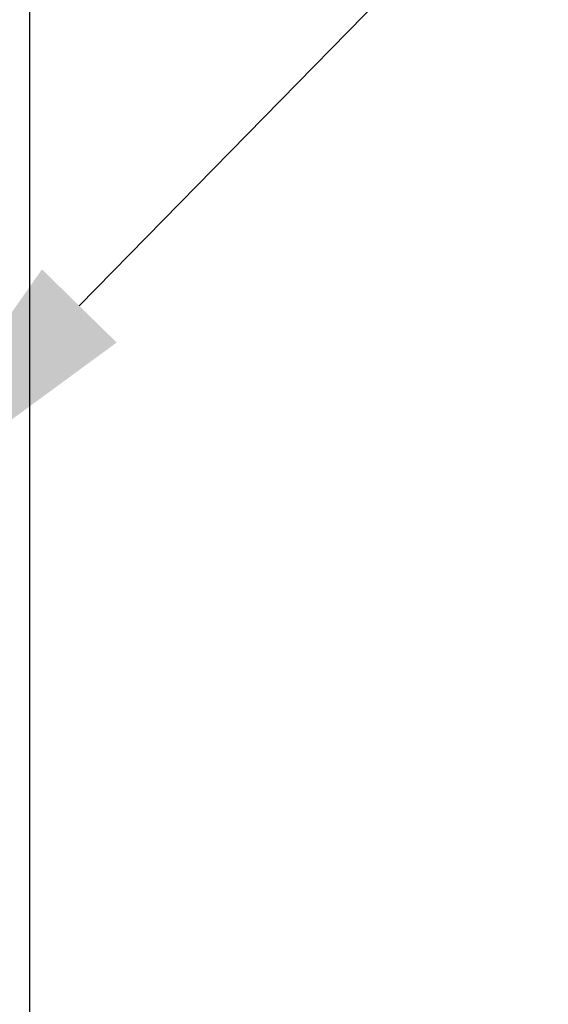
# Model space of a CAD drawing. Header units: feet. Extents: x -114 to 1432, y 355 to 669.
# Tile 15 of 197: x 128.26 to 133.05, y 450 to 458.91. Entities that reach past the tile are written whole.
import ezdxf
from ezdxf import colors
from ezdxf.entities.mleader import LeaderData, LeaderLine
from ezdxf.math import Vec2, Vec3

# ---------------------------------------------------------------- set-up
doc = ezdxf.new("R2010")
doc.units = ezdxf.units.FT
doc.header["$MEASUREMENT"] = 0
doc.layers.add('A-BULLETINBOARD', color=3, linetype='Continuous')
doc.layers.add('G-ANNO-TXT', color=7, linetype='Continuous')
doc.styles.add('Arial', font='arial.ttf')

msp = doc.modelspace()

# ---------------------------------------------------------------- linework, layer by layer
at = {"layer": 'A-BULLETINBOARD', "linetype": 'Continuous'}
msp.add_lwpolyline([(172.3503, 448.1584), (172.3503, 492.1584), (128.3503, 492.1584), (128.3503, 448.1584)], close=True, dxfattribs=at)

# ---------------------------------------------------------------- leaders
at = {"layer": 'G-ANNO-TXT'}
ml = msp.add_multileader_mtext('Standard', dxfattribs=at)
ml.set_content('\\A1;{\\H0.7x;\\S3/16;}"%%Cx2.5" LAG\\PSCREW (TYP.)', color=7, style='Arial')
ml.set_leader_properties(color=2, linetype='ByLayer', lineweight=-1)
ml.build(insert=Vec2(0, 0))
ml.multileader.update_dxf_attribs({"dogleg_length": 0.125, "arrow_head_size": 2.88, "scale": 18})
ctx = ml.context
ctx.base_point, ctx.scale, ctx.char_height, ctx.arrow_head_size, ctx.landing_gap_size, ctx.plane_origin = Vec3(138.1359, 463.5541), 18, 2.34, 2.88, 1.8, Vec3(176.646, 476.1584)
ctx.text_align_type = 1
notes = []
notes.append((ctx, [(0, (1, 1, 0), (135.8859, 463.5541), (1, 0), 2.25, [(0, [(175.0408, 454.5516)], 0, []), (1, [(126.7848, 454.2633)], 0, [])])]))
ctx.mtext.insert, ctx.mtext.alignment, ctx.mtext.flow_direction = Vec3(151.0629, 465.0681), 2, 5
for ctx, leaders in notes:
    for number, flags, end, landing, length, lines in leaders:
        leader = LeaderData()
        leader.index, (leader.has_last_leader_line, leader.has_dogleg_vector, leader.attachment_direction) = number, flags
        leader.last_leader_point, leader.dogleg_vector, leader.dogleg_length = Vec3(end), Vec3(landing), length
        for number, points, colour, breaks in lines:
            line = LeaderLine()
            line.index, line.vertices, line.color, line.breaks = number, Vec3.list(points), colors.encode_raw_color(colour), breaks
            leader.lines.append(line)
        ctx.leaders.append(leader)

doc.saveas('drawing.dxf')
